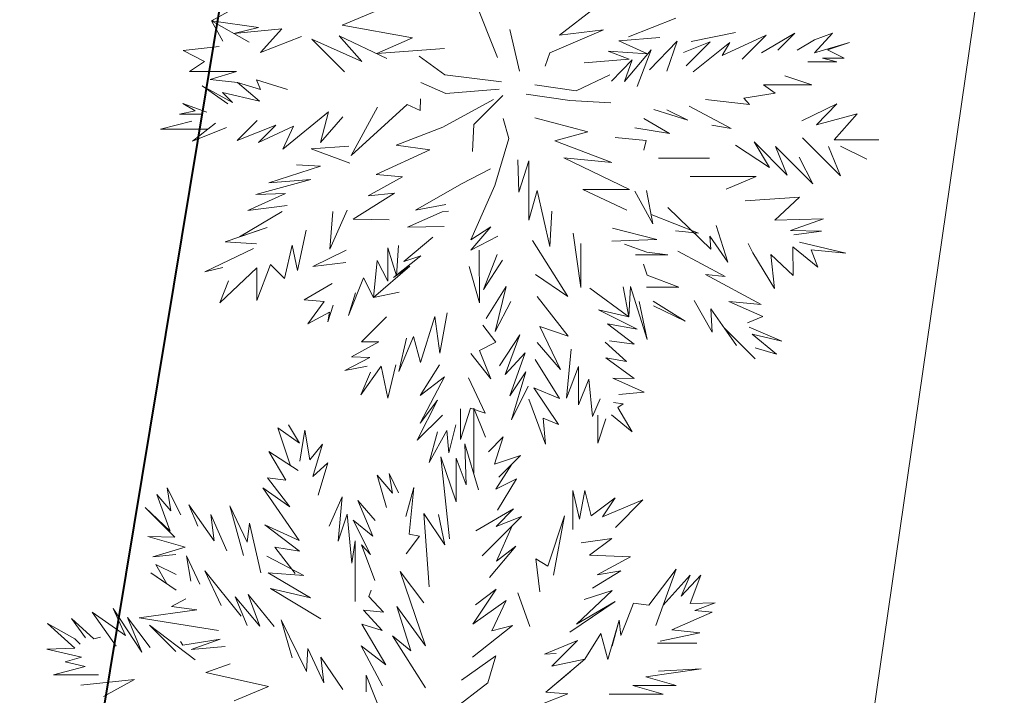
# Model space of a CAD drawing. Header units: millimetres. Extents: x 6487905018 to 6488192500, y 5882180700 to 5882375224.
# Tile 177 of 256: x 6488053115 to 6488055154, y 5882264868 to 5882266268. Entities that reach past the tile are written whole.
import ezdxf
from ezdxf.xclip import XClip

# ---------------------------------------------------------------- set-up
doc = ezdxf.new("R2010")
doc.units = ezdxf.units.MM
doc.header["$MEASUREMENT"] = 0
doc.header["$XCLIPFRAME"] = 2
for name, pattern in [('L_0_09', [2500, 2000, -500]), ('Przerywana', [2400, 1200, -1200]), ('Wipeout_Contour', [1000, 0, -1000])]:
    doc.linetypes.add(name, pattern=pattern)
for name, color, linetype, lineweight in [('drzewa_Nr_pióra__154', 94, 'Continuous', 5), ('LEGENDA_Nr_pióra__20', 2, 'Continuous', 40), ('linie plan_Nr_pióra__2', 160, 'Continuous', 25), ('Zamość 06.10._2_przewod_elektroenergetyczny___projektowany_lub_w_budowie__linia____ob__projektowany_Nr_pióra__1', 7, 'Continuous', 0)]:
    doc.layers.add(name, color=color, linetype=linetype, lineweight=lineweight)
doc.layers.add('Mapa cyfrowa', color=7, linetype='Continuous')
doc.layers.add('Zamość 06.10._2_Mapa cyfrowa', color=7, linetype='Continuous')
doc.linetypes.add('Symbol', pattern='A,0,[5,PZT Orlen Zamość.pdf1.Shx,S=11.904762,R=0,X=0,Y=0],-2000,0', length=2000)

# ---------------------------------------------------------------- blocks, each defined once
blk = doc.blocks.new('Rysunek_1_2')
at = {"color": 254, "linetype": 'Wipeout_Contour', "lineweight": 0, "ltscale": 70061284114.24681}
blk.add_wipeout([(6487915525.867126, 5882181505.900702), (6488146644.289524, 5882181505.900702), (6488146644.289524, 5882373115.540435), (6488107628.768834, 5882373115.540435), (6488107628.768834, 5882320263.490532), (6488101226.436201, 5882320263.490532), (6488101226.436201, 5882373115.540435), (6487915525.867126, 5882373115.540435)], dxfattribs=at).dxf.layer = 'Zamość 06.10._2_Mapa cyfrowa'
at = {"layer": 'Zamość 06.10._2_przewod_elektroenergetyczny___projektowany_lub_w_budowie__linia____ob__projektowany_Nr_pióra__1', "linetype": 'L_0_09', "flags": 128}
blk.add_lwpolyline([(6488054460, 5882297950), (6488056220, 5882299210), (6488059670, 5882297960), (6488052560, 5882248750), (6488032030.000001, 5882244930), (6488029080, 5882261360), (6488026000, 5882260550)], dxfattribs=at)

msp = doc.modelspace()

# ---------------------------------------------------------------- block references
at = {"layer": 'Mapa cyfrowa', "color": 22, "linetype": 'Continuous', "lineweight": 5}
ref = msp.add_blockref('Rysunek_1_2', (0, 0), dxfattribs=at)
XClip(ref).set_block_clipping_path([(6487915525.8671264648, 5882181505.9007024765), (6488146644.2895231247, 5882181505.9007024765), (6488146644.2895231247, 5882373115.5404348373), (6488107628.7688331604, 5882373115.5404348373), (6488107628.7688331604, 5882320263.4905319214), (6488101226.4362001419, 5882320263.4905319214), (6488101226.4362001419, 5882373115.5404348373), (6487915525.8671264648, 5882373115.5404348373)])

# ---------------------------------------------------------------- next in the draw order: linework, layer by layer
at = {"layer": 'drzewa_Nr_pióra__154', "linetype": 'Continuous'}
for p, q in [((6488054104.8887, 5882266189.088495), (6488054056.911109, 5882266309.455796)), ((6488053512.502876, 5882266265.047536), (6488053576.862611, 5882266300.404788)), ((6488053783.325834, 5882266256.207309), (6488053854.617533, 5882266285.708727)), ((6488054233.287039, 5882266235.356276), (6488054308.300572, 5882266293.376433)), ((6488053609.609578, 5882266251.27115), (6488053512.502876, 5882266265.047536)), ((6488053536.359562, 5882266223.40093), (6488053512.502876, 5882266265.047536)), ((6488053512.502876, 5882266265.047536), (6488053590.749331, 5882266221.403192)), ((6488054376.190464, 5882266232.170296), (6488054474.298786, 5882266270.601278)), ((6488053558.941161, 5882266239.272821), (6488053609.609578, 5882266251.27115)), ((6488053658.301749, 5882266248.968116), (6488053558.941161, 5882266239.272821)), ((6488053613.905481, 5882266199.525852), (6488053658.301749, 5882266248.968116)), ((6488053928.976937, 5882266230.099198), (6488053783.325834, 5882266256.207309)), ((6488054130.081207, 5882266247.418654), (6488054150.544677, 5882266160.949997)), ((6488054324.391499, 5882266246.626859), (6488054212.928518, 5882266199.174354)), ((6488054233.287039, 5882266235.356276), (6488054324.391499, 5882266246.626859)), ((6488053699.298087, 5882266232.556407), (6488053613.905481, 5882266199.525852)), ((6488053787.881151, 5882266159.622108), (6488053720.443995, 5882266227.059264)), ((6488053720.443995, 5882266227.059264), (6488053824.072689, 5882266181.124688)), ((6488053824.072689, 5882266181.124688), (6488053776.960871, 5882266234.504031)), ((6488053776.960871, 5882266234.504031), (6488053875.989672, 5882266187.662501)), ((6488053855.225131, 5882266197.484319), (6488053928.976937, 5882266230.099198)), ((6488054356.108758, 5882266223.590892), (6488054440.916392, 5882266231.096055)), ((6488054415.517191, 5882266196.925466), (6488054356.108758, 5882266223.590892)), ((6488054419.420405, 5882266164.042334), (6488054476.887633, 5882266223.057877)), ((6488054476.887633, 5882266223.057877), (6488054455.59275, 5882266161.0377)), ((6488054505.599552, 5882266222.592355), (6488054597.923987, 5882266240.917244)), ((6488054661.431372, 5882266235.789619), (6488054569.846877, 5882266193.648101)), ((6488054611.596758, 5882266185.955007), (6488054661.431372, 5882266235.789619)), ((6488054720.474555, 5882266239.581384), (6488054651.681121, 5882266198.95534)), ((6488054685.265317, 5882266204.372146), (6488054720.474555, 5882266239.581384)), ((6488054761.188381, 5882266225.638655), (6488054725.664635, 5882266204.241251)), ((6488054761.100599, 5882266198.95534), (6488054798.925327, 5882266239.672713)), ((6488054798.925327, 5882266239.672713), (6488054761.188381, 5882266225.638655)), ((6488053453.864058, 5882266204.190314), (6488053528.1732, 5882266211.940173)), ((6488053498.246626, 5882266181.034998), (6488053453.864058, 5882266204.190314)), ((6488053995.247856, 5882266207.767192), (6488053855.225131, 5882266197.484319)), ((6488054422.845805, 5882266204.981038), (6488054368.064824, 5882266139.772902)), ((6488054393.785328, 5882266129.509304), (6488054422.845805, 5882266204.981038)), ((6488054545.548526, 5882266221.94464), (6488054489.99194, 5882266199.55465)), ((6488054495.24593, 5882266172.06459), (6488054545.548526, 5882266221.94464)), ((6488054585.694307, 5882266220.327999), (6488054509.760808, 5882266159.954338)), ((6488054569.846877, 5882266193.648101), (6488054585.694307, 5882266220.327999)), ((6488054833.685797, 5882266220.622563), (6488054761.100599, 5882266198.95534)), ((6488054788.536115, 5882266205.583146), (6488054833.685797, 5882266220.622563)), ((6488054822.852185, 5882266188.103362), (6488054788.536115, 5882266205.583146)), ((6488053995.803293, 5882266153.244663), (6488053942.76193, 5882266192.245666)), ((6488054212.928518, 5882266199.174354), (6488054203.280191, 5882266171.177105)), ((6488054284.082111, 5882266178.216382), (6488054377.67402, 5882266185.639366)), ((6488054377.67402, 5882266185.639366), (6488054333.914463, 5882266202.24714)), ((6488054333.914463, 5882266202.24714), (6488054415.517191, 5882266196.925466)), ((6488054383.804869, 5882266184.791319), (6488054341.137609, 5882266140.632926)), ((6488054368.064824, 5882266139.772902), (6488054383.804869, 5882266184.791319)), ((6488054807.685129, 5882266180.414076), (6488054777.77317, 5882266188.103362)), ((6488054777.77317, 5882266188.103362), (6488054822.852185, 5882266188.103362)), ((6488053467.342804, 5882266160.146429), (6488053498.246626, 5882266181.034998)), ((6488054747.683385, 5882266180.414076), (6488054807.685129, 5882266180.414076)), ((6488053564.219067, 5882266160.146429), (6488053467.342804, 5882266160.146429)), ((6488053510.0255, 5882266143.535956), (6488053564.219067, 5882266160.146429)), ((6488053566.348237, 5882266137.687655), (6488053510.0255, 5882266143.535956)), ((6488053614.31037, 5882266122.899289), (6488053606.07148, 5882266143.104461)), ((6488053606.07148, 5882266143.104461), (6488053670.170349, 5882266123.24284)), ((6488054112.806299, 5882266139.204303), (6488053995.803293, 5882266153.244663)), ((6488054337.306108, 5882266153.509703), (6488054267.624677, 5882266120.088612)), ((6488054699.671684, 5882266151.199924), (6488054755.683793, 5882266132.870309)), ((6488053546.486616, 5882266093.450407), (6488053493.221358, 5882266130.465247)), ((6488053493.221358, 5882266130.465247), (6488053556.107318, 5882266096.503167)), ((6488053611.893489, 5882266099.108345), (6488053566.348237, 5882266137.687655)), ((6488053566.348237, 5882266137.687655), (6488053614.31037, 5882266122.899289)), ((6488053997.874887, 5882266114.567233), (6488053945.88201, 5882266137.644263)), ((6488054108.126179, 5882266123.603902), (6488053997.874887, 5882266114.567233)), ((6488054267.624677, 5882266120.088612), (6488054182.357981, 5882266132.782008)), ((6488054755.683793, 5882266132.870309), (6488054656.014565, 5882266132.870309)), ((6488054656.014565, 5882266132.870309), (6488054679.738265, 5882266115.671043)), ((6488053556.107318, 5882266096.503167), (6488053535.530935, 5882266117.083311)), ((6488053535.530935, 5882266117.083311), (6488053611.893489, 5882266099.108345)), ((6488053944.858603, 5882266079.30752), (6488053945.445199, 5882266103.460665)), ((6488053991.435181, 5882266045.081884), (6488054096.629691, 5882266102.542096)), ((6488054056.193453, 5882266050.873569), (6488054115.724582, 5882266110.404698)), ((6488054254.919137, 5882266100.394139), (6488054164.287621, 5882266113.349238)), ((6488054339.511323, 5882266095.377577), (6488054254.919137, 5882266100.394139)), ((6488054626.566208, 5882266092.377018), (6488054535.767553, 5882266102.557327)), ((6488054679.738265, 5882266115.671043), (6488054614.83979, 5882266105.361258)), ((6488054614.83979, 5882266105.361258), (6488054626.566208, 5882266092.377018)), ((6488053479.091758, 5882266079.1143), (6488053453.498116, 5882266094.353209)), ((6488053453.498116, 5882266094.353209), (6488053503.152169, 5882266076.297189)), ((6488053801.921512, 5882265986.457659), (6488053917.888638, 5882266092.36661)), ((6488053856.522915, 5882266086.300223), (6488053801.921512, 5882265986.457659)), ((6488053917.888638, 5882266092.36661), (6488053944.858603, 5882266079.30752)), ((6488054428.508721, 5882266081.952334), (6488054499.221688, 5882266059.585962)), ((6488054499.221688, 5882266059.585962), (6488054455.59275, 5882266080.868973)), ((6488054501.759964, 5882266088.635847), (6488054589.058003, 5882266042.129477)), ((6488054807.260143, 5882266093.159441), (6488054734.990647, 5882266058.308773)), ((6488054765.415774, 5882266050.238037), (6488054807.260143, 5882266093.159441)), ((6488053446.246819, 5882266072.332088), (6488053479.091758, 5882266079.1143)), ((6488053492.414786, 5882266071.769558), (6488053446.246819, 5882266072.332088)), ((6488053660.239538, 5882265999.559106), (6488053755.033641, 5882266077.19999)), ((6488053755.033641, 5882266077.19999), (6488053738.641747, 5882266013.159664)), ((6488053738.641747, 5882266013.159664), (6488053784.826073, 5882266066.366378)), ((6488054128.139636, 5882266021.812967), (6488054116.675199, 5882266062.80394)), ((6488054182.508077, 5882266064.520223), (6488054292.181041, 5882266035.625189)), ((6488054460.908446, 5882266032.264256), (6488054408.095676, 5882266063.156549)), ((6488054849.457225, 5882266072.913), (6488054765.415774, 5882266050.238037)), ((6488054802.281612, 5882266018.998014), (6488054849.457225, 5882266072.913)), ((6488053406.688446, 5882266041.064013), (6488053472.001045, 5882266057.462455)), ((6488053505.228498, 5882266041.064013), (6488053406.688446, 5882266041.064013)), ((6488053521.208189, 5882266053.727164), (6488053473.359737, 5882266015.809524)), ((6488053473.359737, 5882266015.809524), (6488053543.965502, 5882266044.163918)), ((6488053606.974281, 5882266059.14397), (6488053565.597893, 5882266017.767582)), ((6488053565.597893, 5882266017.767582), (6488053645.871201, 5882266049.222855)), ((6488053645.871201, 5882266049.222855), (6488053610.167476, 5882266013.51913)), ((6488053610.167476, 5882266013.51913), (6488053682.645541, 5882266047.188074)), ((6488053682.645541, 5882266047.188074), (6488053660.239538, 5882265999.559106)), ((6488053991.435181, 5882266045.081884), (6488053894.712696, 5882266007.640923)), ((6488054053.193823, 5882265994.937843), (6488054056.193453, 5882266050.873569)), ((6488054388.933393, 5882266043.709049), (6488054460.908446, 5882266032.264256)), ((6488054589.058003, 5882266042.129477), (6488054549.024206, 5882266049.218326)), ((6488054099.514757, 5882265923.960373), (6488054128.139636, 5882266021.812967)), ((6488054292.181041, 5882266035.625189), (6488054223.631546, 5882266017.034444)), ((6488054412.905433, 5882266017.831903), (6488054348.497154, 5882266023.49093)), ((6488054736.778025, 5882266023.161416), (6488054815.417445, 5882265944.521996)), ((6488054894.386379, 5882266018.998014), (6488054802.281612, 5882266018.998014)), ((6488053718.806628, 5882266000.071507), (6488053797.303745, 5882266005.592205)), ((6488053799.115904, 5882265970.88137), (6488053718.806628, 5882266000.071507)), ((6488053894.712696, 5882266007.640923), (6488053964.914499, 5882265998.280683)), ((6488054223.631546, 5882266017.034444), (6488054341.513427, 5882265971.913388)), ((6488054408.095983, 5882265997.326191), (6488054412.905433, 5882266017.831903)), ((6488054597.853961, 5882266007.765726), (6488054667.942839, 5882265961.538498)), ((6488054667.942839, 5882265961.538498), (6488054636.043741, 5882266014.505099)), ((6488054636.043741, 5882266014.505099), (6488054704.560702, 5882265945.988139)), ((6488054704.560702, 5882265945.988139), (6488054680.330708, 5882266005.374123)), ((6488054680.330708, 5882266005.374123), (6488054758.08202, 5882265927.62281)), ((6488054815.417445, 5882265944.521996), (6488054790.634457, 5882266004.840315)), ((6488054815.174636, 5882266006.005233), (6488054869.675344, 5882265978.561776)), ((6488054869.675344, 5882265978.561776), (6488054815.174636, 5882266006.005233)), ((6488053964.914499, 5882265998.280683), (6488053853.507342, 5882265947.220406)), ((6488054341.513427, 5882265971.913388), (6488054242.352027, 5882265981.46553)), ((6488054242.352027, 5882265981.46553), (6488054378.307038, 5882265915.727355)), ((6488054438.355463, 5882265980.808233), (6488054543.938975, 5882265980.808233)), ((6488054758.08202, 5882265927.62281), (6488054729.619945, 5882265983.112505)), ((6488053631.065923, 5882265929.638919), (6488053738.23748, 5882265964.082047)), ((6488053738.23748, 5882265964.082047), (6488053688.787405, 5882265967.079881)), ((6488054030.436183, 5882265928.078878), (6488054090.058661, 5882265958.522525)), ((6488054146.877574, 5882265977.721435), (6488054148.749622, 5882265910.327703)), ((6488054148.749622, 5882265910.327703), (6488054169.469173, 5882265975.323195)), ((6488054169.469173, 5882265975.323195), (6488054169.469173, 5882265852.294211)), ((6488053908.045051, 5882265942.211132), (6488053836.991213, 5882265903.118237)), ((6488053853.507342, 5882265947.220406), (6488053908.045051, 5882265942.211132)), ((6488054640.536657, 5882265942.618452), (6488054503.502736, 5882265942.618452)), ((6488054578.182495, 5882265916.400643), (6488054640.536657, 5882265942.618452)), ((6488053604.376724, 5882265905.411438), (6488053718.046081, 5882265936.812632)), ((6488053718.046081, 5882265936.812632), (6488053631.065923, 5882265929.638919)), ((6488053935.273738, 5882265873.477476), (6488054030.436183, 5882265928.078878)), ((6488054049.593475, 5882265811.637487), (6488054099.514757, 5882265923.960373)), ((6488053588.150959, 5882265872.346005), (6488053665.799363, 5882265907.714683)), ((6488053665.799363, 5882265907.714683), (6488053604.376724, 5882265905.411438)), ((6488053891.793675, 5882265908.731811), (6488053805.714657, 5882265854.51234)), ((6488053836.991213, 5882265903.118237), (6488053891.793675, 5882265908.731811)), ((6488054169.469173, 5882265852.294211), (6488054187.297423, 5882265914.176984)), ((6488054187.297423, 5882265914.176984), (6488054212.91734, 5882265798.282561)), ((6488054378.307038, 5882265915.727355), (6488054281.665037, 5882265915.727355)), ((6488054281.665037, 5882265915.727355), (6488054372.492453, 5882265873.420215)), ((6488054426.872426, 5882265844.9792), (6488054389.43507, 5882265912.847879)), ((6488054413.451159, 5882265913.877435), (6488054426.872426, 5882265844.9792)), ((6488054730.394966, 5882265899.935756), (6488054617.569882, 5882265892.76786)), ((6488054679.305783, 5882265852.618279), (6488054730.394966, 5882265899.935756)), ((6488053669.523998, 5882265882.946861), (6488053588.150959, 5882265872.346005)), ((6488053997.603292, 5882265884.904715), (6488053935.273738, 5882265873.477476)), ((6488054546.477548, 5882265792.762457), (6488054457.802887, 5882265878.616538)), ((6488053570.512099, 5882265818.110106), (6488053659.146644, 5882265870.357396)), ((6488053757.628114, 5882265792.246466), (6488053793.310091, 5882265873.477476)), ((6488053763.669329, 5882265870.357396), (6488053757.628114, 5882265792.246466)), ((6488053918.140101, 5882265837.887856), (6488053990.31029, 5882265870.05757)), ((6488053990.31029, 5882265870.05757), (6488054003.462894, 5882265870.846637)), ((6488054212.91734, 5882265798.282561), (6488054217.594169, 5882265870.888526)), ((6488054520.834817, 5882265825.839555), (6488054423.139331, 5882265864.143087)), ((6488053540.583597, 5882265807.955792), (6488053627.945842, 5882265837.596554)), ((6488053627.945842, 5882265837.596554), (6488053570.512099, 5882265818.110106)), ((6488053805.714657, 5882265854.51234), (6488053880.672335, 5882265853.196955)), ((6488053994.744929, 5882265839.525995), (6488053918.140101, 5882265837.887856)), ((6488054091.329897, 5882265838.438223), (6488054049.593475, 5882265811.637487)), ((6488054049.686073, 5882265790.514268), (6488054091.329897, 5882265838.438223)), ((6488054435.138411, 5882265812.317386), (6488054343.046448, 5882265835.858873)), ((6488054557.417722, 5882265841.527855), (6488054582.174306, 5882265765.611289)), ((6488054779.817036, 5882265855.006601), (6488054679.305783, 5882265852.618279)), ((6488054711.337941, 5882265831.031085), (6488054779.817036, 5882265855.006601)), ((6488053691.021109, 5882265748.383101), (6488053708.414469, 5882265831.864149)), ((6488053910.744969, 5882265766.601641), (6488053970.859123, 5882265817.316749)), ((6488054105.754918, 5882265819.437688), (6488054049.686073, 5882265790.514268)), ((6488054261.415541, 5882265825.785295), (6488054277.359326, 5882265712.730947)), ((6488054473.519775, 5882265830.127244), (6488054520.834817, 5882265825.839555)), ((6488054582.174306, 5882265765.611289), (6488054544.6255, 5882265819.653558)), ((6488054544.6255, 5882265819.653558), (6488054546.477548, 5882265792.762457)), ((6488054775.946557, 5882265829.703238), (6488054711.337941, 5882265831.031085)), ((6488054718.323186, 5882265821.956673), (6488054775.946557, 5882265829.703238)), ((6488053606.105281, 5882265803.275672), (6488053540.583597, 5882265807.955792)), ((6488053663.826764, 5882265731.513828), (6488053679.395787, 5882265800.496601)), ((6488053679.395787, 5882265800.496601), (6488053691.021109, 5882265748.383101)), ((6488053877.830502, 5882265726.22648), (6488053877.830502, 5882265795.475471)), ((6488053877.830502, 5882265795.475471), (6488053895.551477, 5882265736.912677)), ((6488053895.551477, 5882265736.912677), (6488053899.66334, 5882265799.718033)), ((6488054250.80484, 5882265694.358994), (6488054177.516762, 5882265810.077447)), ((6488054277.359326, 5882265712.730947), (6488054277.359326, 5882265804.461303)), ((6488054341.570577, 5882265809.237105), (6488054435.138411, 5882265812.317386)), ((6488054414.135505, 5882265786.446106), (6488054367.966875, 5882265803.089373)), ((6488054633.432998, 5882265784.549943), (6488054624.20814, 5882265804.001613)), ((6488054716.190439, 5882265797.192586), (6488054716.91622, 5882265738.190801)), ((6488054716.190439, 5882265797.192586), (6488054768.041821, 5882265754.898771)), ((6488054826.449721, 5882265784.102722), (6488054729.965261, 5882265806.832651)), ((6488053498.462516, 5882265745.55419), (6488053599.865121, 5882265793.915432)), ((6488053791.245186, 5882265790.122065), (6488053722.560249, 5882265756.206286)), ((6488053889.156299, 5882265733.598336), (6488053946.302319, 5882265778.500079)), ((6488053946.302319, 5882265778.500079), (6488053910.744969, 5882265766.601641)), ((6488054067.282408, 5882265681.192288), (6488054067.060189, 5882265790.050571)), ((6488054076.114156, 5882265708.674842), (6488054103.857703, 5882265781.69372)), ((6488054390.512121, 5882265780.795437), (6488054457.593845, 5882265780.795437)), ((6488054457.593845, 5882265780.795437), (6488054414.135505, 5882265786.446106)), ((6488054576.171639, 5882265736.107041), (6488054478.213105, 5882265788.060937)), ((6488054678.726439, 5882265711.233308), (6488054633.432998, 5882265784.549943)), ((6488054716.91622, 5882265738.190801), (6488054670.579127, 5882265781.350822)), ((6488054670.579127, 5882265781.350822), (6488054678.726439, 5882265711.233308)), ((6488054768.041821, 5882265754.898771), (6488054754.563074, 5882265790.842095)), ((6488054754.563074, 5882265790.842095), (6488054826.449721, 5882265784.102722)), ((6488053535.727014, 5882265754.65558), (6488053498.462516, 5882265745.55419)), ((6488053529.663317, 5882265681.592546), (6488053606.619858, 5882265753.935731)), ((6488053606.619858, 5882265686.272666), (6488053635.045727, 5882265760.503024)), ((6488053606.619858, 5882265753.935731), (6488053606.619858, 5882265686.272666)), ((6488053635.045727, 5882265760.503024), (6488053663.826764, 5882265731.513828)), ((6488053722.560249, 5882265756.206286), (6488053790.614558, 5882265765.032849)), ((6488053847.911493, 5882265692.512827), (6488053855.711694, 5882265768.954791)), ((6488053847.911493, 5882265692.512827), (6488053923.616485, 5882265756.932427)), ((6488053855.711694, 5882265768.954791), (6488053877.830502, 5882265726.22648)), ((6488053923.616485, 5882265756.932427), (6488053889.156299, 5882265733.598336)), ((6488054046.036584, 5882265756.47447), (6488054067.282408, 5882265681.192288)), ((6488054115.115158, 5882265769.516405), (6488054076.114156, 5882265708.674842)), ((6488054415.080891, 5882265738.814099), (6488054407.445986, 5882265761.495483)), ((6488054183.756922, 5882265739.875644), (6488054250.80484, 5882265694.358994)), ((6488054480.102136, 5882265713.782141), (6488054415.080891, 5882265738.814099)), ((6488054650.568592, 5882265677.672917), (6488054535.581913, 5882265739.785282)), ((6488054535.581913, 5882265739.785282), (6488054576.171639, 5882265736.107041)), ((6488053547.924347, 5882265726.986693), (6488053529.663317, 5882265681.592546)), ((6488053762.409201, 5882265721.510579), (6488053704.387806, 5882265687.832706)), ((6488053796.430171, 5882265655.071865), (6488053827.630972, 5882265733.073869)), ((6488053827.630972, 5882265733.073869), (6488053847.911493, 5882265692.512827)), ((6488054122.915359, 5882265714.915002), (6488054081.573927, 5882265648.921971)), ((6488054099.823396, 5882265621.799382), (6488054122.915359, 5882265714.915002)), ((6488054365.012001, 5882265714.409682), (6488054377.13949, 5882265651.985065)), ((6488054377.13949, 5882265651.985065), (6488054380.307424, 5882265715.034273)), ((6488054380.307424, 5882265715.034273), (6488054414.580452, 5882265605.183863)), ((6488054413.298633, 5882265713.782141), (6488054480.102136, 5882265713.782141)), ((6488053810.851097, 5882265701.694823), (6488053796.430171, 5882265655.071865)), ((6488053900.952856, 5882265703.433107), (6488053847.911493, 5882265692.512827)), ((6488054250.938279, 5882265612.031176), (6488054186.877002, 5882265694.634481)), ((6488054377.13949, 5882265651.985065), (6488054296.079807, 5882265711.794922)), ((6488053704.387806, 5882265687.832706), (6488053746.061275, 5882265684.238613)), ((6488053746.061275, 5882265684.238613), (6488053712.188006, 5882265637.911424)), ((6488053753.660475, 5882265641.894999), (6488053764.462267, 5882265676.261908)), ((6488054132.275599, 5882265683.714201), (6488054099.823396, 5882265621.799382)), ((6488054414.580452, 5882265605.183863), (6488054398.108598, 5882265684.29527)), ((6488054493.791015, 5882265643.059622), (6488054427.063925, 5882265684.498027)), ((6488054428.190028, 5882265674.971374), (6488054493.791015, 5882265643.059622)), ((6488054512.033918, 5882265685.91924), (6488054549.21032, 5882265620.806767)), ((6488054654.071358, 5882265652.945257), (6488054583.631148, 5882265683.738789)), ((6488054583.631148, 5882265683.738789), (6488054650.568592, 5882265677.672917)), ((6488053712.188006, 5882265637.911424), (6488053756.711586, 5882265662.03544)), ((6488053756.711586, 5882265662.03544), (6488053753.660475, 5882265641.894999)), ((6488053822.950852, 5882265600.470462), (6488053874.718546, 5882265652.415204)), ((6488053945.324349, 5882265557.796413), (6488053974.913864, 5882265653.051143)), ((6488053974.913864, 5882265653.051143), (6488053985.195021, 5882265577.06986)), ((6488053985.195021, 5882265577.06986), (6488054000.586662, 5882265660.68608)), ((6488054314.092306, 5882265666.684054), (6488054377.13949, 5882265651.985065)), ((6488054393.815563, 5882265626.708232), (6488054314.092306, 5882265666.684054)), ((6488054549.21032, 5882265620.806767), (6488054546.83223, 5882265668.894071)), ((6488054546.83223, 5882265668.894071), (6488054599.840776, 5882265593.244291)), ((6488054622.743466, 5882265639.989329), (6488054654.071358, 5882265652.945257)), ((6488054101.714335, 5882265599.870016), (6488054074.554116, 5882265635.352958)), ((6488054235.584826, 5882265543.02683), (6488054192.536712, 5882265632.563278)), ((6488054192.536712, 5882265632.563278), (6488054250.938279, 5882265612.031176)), ((6488054387.887082, 5882265595.496748), (6488054332.5531, 5882265637.714166)), ((6488054332.5531, 5882265637.714166), (6488054393.815563, 5882265626.708232)), ((6488053900.466408, 5882265539.000622), (6488053930.859683, 5882265611.344234)), ((6488053930.859683, 5882265611.344234), (6488053945.324349, 5882265557.796413)), ((6488054150.99608, 5882265615.072437), (6488054109.347209, 5882265550.98947)), ((6488054121.033471, 5882265532.585545), (6488054150.99608, 5882265615.072437)), ((6488054599.840776, 5882265593.244291), (6488054574.769226, 5882265629.024508)), ((6488054574.769226, 5882265629.024508), (6488054638.435188, 5882265565.358545)), ((6488054693.908716, 5882265602.139647), (6488054626.241702, 5882265631.056941)), ((6488054682.676428, 5882265575.182155), (6488054632.072096, 5882265616.169626)), ((6488054632.072096, 5882265616.169626), (6488054693.908716, 5882265602.139647)), ((6488053802.670331, 5882265569.26966), (6488053858.909919, 5882265600.307534)), ((6488053858.909919, 5882265600.307534), (6488053822.950852, 5882265600.470462)), ((6488053916.553257, 5882265608.270662), (6488053900.466408, 5882265539.000622)), ((6488054067.272152, 5882265582.63698), (6488054101.714335, 5882265599.870016)), ((6488054186.915789, 5882265599.267507), (6488054235.584826, 5882265543.02683)), ((6488054371.961675, 5882265560.016174), (6488054328.15364, 5882265599.731888)), ((6488054336.779118, 5882265602.772815), (6488054387.887082, 5882265595.496748)), ((6488054049.593475, 5882265576.071435), (6488054091.163178, 5882265523.738081)), ((6488054091.163178, 5882265523.738081), (6488054067.272152, 5882265582.63698)), ((6488054161.916361, 5882265577.631475), (6488054121.033471, 5882265532.585545)), ((6488054130.696738, 5882265488.400574), (6488054161.916361, 5882265577.631475)), ((6488054257.078806, 5882265585.431676), (6488054247.718565, 5882265484.029071)), ((6488054638.165141, 5882265588.335442), (6488054682.676428, 5882265575.182155)), ((6488053788.629971, 5882265541.188939), (6488053840.220536, 5882265567.987397)), ((6488053835.047841, 5882265549.866971), (6488053788.629971, 5882265541.188939)), ((6488053840.220536, 5882265567.987397), (6488053802.670331, 5882265569.26966)), ((6488053821.788486, 5882265490.441027), (6488053863.682883, 5882265550.152269)), ((6488053863.682883, 5882265550.152269), (6488053877.689922, 5882265483.94086)), ((6488053877.689922, 5882265483.94086), (6488053894.553935, 5882265552.652853)), ((6488053984.486823, 5882265553.193439), (6488053944.976299, 5882265489.470307)), ((6488054233.384885, 5882265483.077388), (6488054182.876406, 5882265564.092636)), ((6488054388.125792, 5882265524.844073), (6488054328.935088, 5882265567.452979)), ((6488054328.935088, 5882265567.452979), (6488054371.961675, 5882265560.016174)), ((6488053841.528467, 5882265537.362293), (6488053821.788486, 5882265490.441027)), ((6488054163.4764, 5882265538.630473), (6488054130.696738, 5882265488.400574)), ((6488054133.835639, 5882265438.787909), (6488054163.4764, 5882265538.630473)), ((6488054247.718565, 5882265484.029071), (6488054272.778427, 5882265549.526251)), ((6488054272.778427, 5882265549.526251), (6488054272.778427, 5882265469.988709)), ((6488053995.23284, 5882265528.238079), (6488053944.887712, 5882265431.823751)), ((6488053944.976299, 5882265489.470307), (6488053995.23284, 5882265528.238079)), ((6488054079.234237, 5882265452.828269), (6488054044.913355, 5882265526.150152)), ((6488054272.778427, 5882265469.988709), (6488054293.701038, 5882265523.067273)), ((6488054293.701038, 5882265523.067273), (6488054301.558058, 5882265446.19888)), ((6488054343.857925, 5882265524.994277), (6488054388.125792, 5882265524.844073)), ((6488054408.608586, 5882265496.556134), (6488054343.857925, 5882265524.994277)), ((6488054168.156521, 5882265508.989712), (6488054133.835639, 5882265438.787909)), ((6488054231.138427, 5882265429.162403), (6488054179.867038, 5882265505.486047)), ((6488054179.867038, 5882265505.486047), (6488054233.384885, 5882265483.077388)), ((6488054356.058655, 5882265491.383421), (6488054408.608586, 5882265496.556134)), ((6488053980.39669, 5882265479.760083), (6488053938.830629, 5882265396.666826)), ((6488053944.887712, 5882265431.823751), (6488053980.39669, 5882265479.760083)), ((6488054169.728242, 5882265481.999743), (6488054204.180934, 5882265388.726164)), ((6488054301.558058, 5882265446.19888), (6488054317.152102, 5882265482.547947)), ((6488054364.78425, 5882265471.989017), (6488054345.051821, 5882265474.798256)), ((6488054354.3966, 5882265464.438386), (6488054364.78425, 5882265471.989017)), ((6488053938.830629, 5882265396.666826), (6488053991.091972, 5882265448.928168)), ((6488054028.496718, 5882265398.226866), (6488054048.74497, 5882265463.453178)), ((6488054028.496718, 5882265461.83703), (6488054028.496718, 5882265398.226866)), ((6488054048.74497, 5882265463.453178), (6488054079.234237, 5882265452.828269)), ((6488054056.136547, 5882265328.588586), (6488054056.136547, 5882265463.140948)), ((6488054056.136547, 5882265463.140948), (6488054079.666703, 5882265402.896829)), ((6488054312.510118, 5882265390.785417), (6488054312.510118, 5882265448.5069)), ((6488054340.969137, 5882265449.544873), (6488054383.442052, 5882265413.827267)), ((6488054383.442052, 5882265413.827267), (6488054354.3966, 5882265464.438386)), ((6488053694.935803, 5882265390.894657), (6488053672.150888, 5882265428.38062)), ((6488053672.150888, 5882265428.38062), (6488053694.935803, 5882265390.894657)), ((6488054003.793162, 5882265370.577948), (6488054018.83607, 5882265428.326139)), ((6488054204.180934, 5882265388.726164), (6488054199.688019, 5882265442.64115)), ((6488054199.688019, 5882265442.64115), (6488054231.138427, 5882265429.162403)), ((6488054329.064741, 5882265440.862129), (6488054312.510118, 5882265390.785417)), ((6488053676.397197, 5882265344.043419), (6488053650.152526, 5882265422.70471)), ((6488053650.152526, 5882265422.70471), (6488053694.935803, 5882265390.894657)), ((6488053695.562204, 5882265353.038578), (6488053705.68171, 5882265417.283907)), ((6488053705.68171, 5882265417.283907), (6488053716.432727, 5882265356.335485)), ((6488053963.232121, 5882265350.297426), (6488054000.235683, 5882265416.95722)), ((6488053980.406808, 5882265414.421948), (6488053963.232121, 5882265350.297426)), ((6488054000.235683, 5882265416.95722), (6488054003.793162, 5882265370.577948)), ((6488053716.432727, 5882265356.335485), (6488053742.363407, 5882265388.919499)), ((6488053742.363407, 5882265388.919499), (6488053722.733387, 5882265321.37737)), ((6488054039.784057, 5882265304.224384), (6488054037.513829, 5882265389.544122)), ((6488054037.513829, 5882265389.544122), (6488054065.389351, 5882265293.706555)), ((6488054086.189885, 5882265373.008594), (6488054116.74067, 5882265403.559378)), ((6488054116.74067, 5882265403.559378), (6488054098.486565, 5882265347.455975)), ((6488053666.25945, 5882265314.097624), (6488053631.600561, 5882265373.319098)), ((6488053631.600561, 5882265373.319098), (6488053692.129354, 5882265333.762074)), ((6488053722.733387, 5882265321.37737), (6488053753.283688, 5882265349.918498)), ((6488053753.283688, 5882265349.918498), (6488053733.436266, 5882265282.766784)), ((6488054005.587814, 5882265192.30395), (6488053987.387346, 5882265362.608326)), ((6488053987.387346, 5882265362.608326), (6488054019.295373, 5882265269.299394)), ((6488054019.295373, 5882265269.299394), (6488054019.295373, 5882265359.691769)), ((6488054019.295373, 5882265359.691769), (6488054039.784057, 5882265304.224384)), ((6488054098.486565, 5882265347.455975), (6488054152.491589, 5882265365.208393)), ((6488054101.466317, 5882265295.631159), (6488054134.497868, 5882265347.214672)), ((6488054152.491589, 5882265365.208393), (6488054107.629691, 5882265320.346496)), ((6488054134.497868, 5882265347.214672), (6488054107.629691, 5882265320.346496)), ((6488053887.213481, 5882265287.386148), (6488053880.596128, 5882265327.998695)), ((6488053880.596128, 5882265327.998695), (6488053899.927455, 5882265287.516894)), ((6488053674.688255, 5882265259.041162), (6488053628.480481, 5882265318.717696)), ((6488053628.480481, 5882265318.717696), (6488053666.25945, 5882265314.097624)), ((6488053874.976635, 5882265257.557819), (6488053855.458611, 5882265324.316273)), ((6488053855.458611, 5882265324.316273), (6488053887.213481, 5882265287.386148)), ((6488054144.373223, 5882265317.121197), (6488054101.466317, 5882265295.631159)), ((6488054104.864775, 5882265251.966228), (6488054144.373223, 5882265317.121197)), ((6488053428.642428, 5882265250.453993), (6488053420.995151, 5882265298.437175)), ((6488053420.995151, 5882265298.437175), (6488053449.075872, 5882265242.275732)), ((6488053694.002165, 5882265189.234369), (6488053619.120241, 5882265298.437175)), ((6488053619.120241, 5882265298.437175), (6488053674.688255, 5882265259.041162)), ((6488053914.926739, 5882265238.682766), (6488053931.89936, 5882265298.786916)), ((6488053931.89936, 5882265298.786916), (6488053921.646963, 5882265202.45079)), ((6488054260.659688, 5882265212.074262), (6488054260.659688, 5882265292.410162)), ((6488054260.659688, 5882265292.410162), (6488054274.677506, 5882265233.422851)), ((6488054274.677506, 5882265233.422851), (6488054285.90006, 5882265292.410162)), ((6488054285.90006, 5882265292.410162), (6488054298.924356, 5882265240.143047)), ((6488053426.923717, 5882265208.735664), (6488053399.15459, 5882265284.396814)), ((6488053399.15459, 5882265284.396814), (6488053428.642428, 5882265250.453993)), ((6488053756.403768, 5882265218.875131), (6488053783.504615, 5882265279.480273)), ((6488053783.504615, 5882265279.480273), (6488053775.124249, 5882265187.67433)), ((6488053846.445185, 5882265197.777234), (6488053815.68529, 5882265271.916493)), ((6488053815.68529, 5882265271.916493), (6488053851.798318, 5882265230.507846)), ((6488054348.822237, 5882265277.098735), (6488054298.924356, 5882265240.143047)), ((6488054322.261671, 5882265238.289186), (6488054348.822237, 5882265277.098735)), ((6488054405.927711, 5882265273.033266), (6488054322.261671, 5882265238.289186)), ((6488054349.033579, 5882265216.139133), (6488054405.927711, 5882265273.033266)), ((6488053436.789195, 5882265196.178737), (6488053375.422894, 5882265257.545038)), ((6488053375.422894, 5882265257.545038), (6488053426.923717, 5882265208.735664)), ((6488053484.355494, 5882265218.620642), (6488053465.660827, 5882265262.791726)), ((6488053465.660827, 5882265262.791726), (6488053518.068868, 5882265188.499247)), ((6488053578.559198, 5882265158.033568), (6488053550.478477, 5882265260.996213)), ((6488053550.478477, 5882265260.996213), (6488053586.604264, 5882265185.854878)), ((6488053963.279595, 5882265093.237855), (6488053952.249897, 5882265244.851872)), ((6488053952.249897, 5882265244.851872), (6488053995.552345, 5882265180.322271)), ((6488054138.194485, 5882265254.708817), (6488054060.189217, 5882265209.204385)), ((6488054101.790286, 5882265218.304619), (6488054138.194485, 5882265254.708817)), ((6488053518.068868, 5882265188.499247), (6488053511.284522, 5882265242.847316)), ((6488053511.284522, 5882265242.847316), (6488053544.238317, 5882265167.393808)), ((6488053586.604264, 5882265185.854878), (6488053591.039519, 5882265225.115292)), ((6488053591.039519, 5882265225.115292), (6488053614.440121, 5882265122.152646)), ((6488053775.124249, 5882265187.67433), (6488053793.559527, 5882265243.849716)), ((6488053793.559527, 5882265243.849716), (6488053802.906487, 5882265142.130905)), ((6488053841.858735, 5882265160.065521), (6488053806.111305, 5882265231.395995)), ((6488053806.111305, 5882265231.395995), (6488053846.445185, 5882265197.777234)), ((6488053995.552345, 5882265180.322271), (6488053982.441949, 5882265242.746758)), ((6488053982.441949, 5882265242.746758), (6488053995.552345, 5882265180.322271)), ((6488054073.189551, 5882265157.203049), (6488054154.441638, 5882265238.455136)), ((6488054154.441638, 5882265238.455136), (6488054101.790286, 5882265218.304619)), ((6488054243.458286, 5882265240.045008), (6488054209.173773, 5882265135.88006)), ((6488054220.601826, 5882265117.113239), (6488054243.458286, 5882265240.045008)), ((6488053694.755151, 5882265166.808046), (6488053623.342856, 5882265221.741047)), ((6488053623.342856, 5882265221.741047), (6488053694.002165, 5882265189.234369)), ((6488054135.141832, 5882265219.155331), (6488054089.896321, 5882265173.90982)), ((6488054102.752907, 5882265146.035417), (6488054135.141832, 5882265219.155331)), ((6488053458.292985, 5882265175.029903), (6488053380.434109, 5882265197.03457)), ((6488053380.434109, 5882265197.03457), (6488053436.789195, 5882265196.178737)), ((6488053802.906487, 5882265142.130905), (6488053810.314995, 5882265188.088457)), ((6488053810.314995, 5882265188.088457), (6488053810.314995, 5882265062.871123)), ((6488053943.15838, 5882265198.253805), (6488053915.527856, 5882265161.153648)), ((6488053921.646963, 5882265202.45079), (6488053943.15838, 5882265198.253805)), ((6488054341.57719, 5882265193.013054), (6488054277.86109, 5882265184.103516)), ((6488054295.428816, 5882265158.88639), (6488054341.57719, 5882265193.013054)), ((6488053391.354389, 5882265154.913487), (6488053458.292985, 5882265175.029903)), ((6488053686.076235, 5882265120.829252), (6488053643.95073, 5882265174.912402)), ((6488053643.95073, 5882265174.912402), (6488053694.755151, 5882265166.808046)), ((6488053850.801171, 5882265106.26897), (6488053823.485491, 5882265179.874129)), ((6488053823.485491, 5882265179.874129), (6488053841.858735, 5882265160.065521)), ((6488054087.967031, 5882265112.639742), (6488054143.17029, 5882265177.119822)), ((6488054143.17029, 5882265177.119822), (6488054102.752907, 5882265146.035417)), ((6488053438.969974, 5882265159.769481), (6488053391.354389, 5882265154.913487)), ((6488053469.891174, 5882265104.572401), (6488053461.083101, 5882265156.962678)), ((6488053461.083101, 5882265156.962678), (6488053488.760511, 5882265098.841595)), ((6488053704.069001, 5882265116.790493), (6488053627.145684, 5882265156.608588)), ((6488054209.173773, 5882265135.88006), (6488054184.23009, 5882265150.808068)), ((6488054184.23009, 5882265150.808068), (6488054192.187035, 5882265082.729727)), ((6488054380.251284, 5882265155.376242), (6488054295.428816, 5882265158.88639)), ((6488054311.555417, 5882265117.681758), (6488054380.251284, 5882265155.376242)), ((6488053439.658645, 5882265086.174846), (6488053386.674269, 5882265122.152646)), ((6488053386.674269, 5882265122.152646), (6488053419.932353, 5882265099.569522)), ((6488053419.932353, 5882265099.569522), (6488053397.594549, 5882265139.313087)), ((6488053397.594549, 5882265139.313087), (6488053439.59079, 5882265118.432647)), ((6488053532.679562, 5882265054.319042), (6488053499.072275, 5882265126.193554)), ((6488053499.072275, 5882265126.193554), (6488053574.014243, 5882265032.630443)), ((6488053717.898356, 5882265070.024233), (6488053629.780621, 5882265121.778923)), ((6488053629.780621, 5882265121.778923), (6488053704.069001, 5882265116.790493)), ((6488053955.666532, 5882264971.038266), (6488053903.408872, 5882265124.652054)), ((6488053903.408872, 5882265124.652054), (6488053952.546452, 5882265059.96055)), ((6488054301.625263, 5882265090.228968), (6488054360.293324, 5882265126.130383)), ((6488054360.293324, 5882265126.130383), (6488054311.555417, 5882265117.681758)), ((6488054475.145433, 5882265129.68244), (6488054418.236629, 5882265055.377999)), ((6488054432.462737, 5882265012.866638), (6488054475.145433, 5882265129.68244)), ((6488054503.806458, 5882265117.18646), (6488054447.936526, 5882265055.215958)), ((6488054526.271035, 5882265117.18646), (6488054485.461073, 5882265073.452862)), ((6488054485.461073, 5882265073.452862), (6488054503.806458, 5882265117.18646)), ((6488054503.976595, 5882265058.611665), (6488054526.271035, 5882265117.18646)), ((6488053739.243327, 5882265026.990201), (6488053634.720641, 5882265089.391805)), ((6488053634.720641, 5882265089.391805), (6488053717.898356, 5882265070.024233)), ((6488053843.361084, 5882265086.462984), (6488053838.207888, 5882265072.744849)), ((6488054053.68905, 5882265015.499408), (6488054101.790286, 5882265088.301279)), ((6488054101.790286, 5882265088.301279), (6488054059.401814, 5882265055.787003)), ((6488054268.195019, 5882265015.835557), (6488054342.379866, 5882265085.62904)), ((6488054342.379866, 5882265085.62904), (6488054284.196527, 5882265066.781624)), ((6488053429.580533, 5882265052.650957), (6488053459.611304, 5882265068.381361)), ((6488053612.88008, 5882265011.3898), (6488053561.905481, 5882265072.682501)), ((6488053561.905481, 5882265072.682501), (6488053586.359399, 5882265012.949841)), ((6488053642.656007, 5882265011.179892), (6488053588.31461, 5882265076.961581)), ((6488053588.31461, 5882265076.961581), (6488053612.88008, 5882265011.3898)), ((6488053838.207888, 5882265072.744849), (6488053868.718466, 5882265040.453633)), ((6488054123.068726, 5882265064.511938), (6488054053.68905, 5882265015.499408)), ((6488054093.012564, 5882265001.756613), (6488054123.068726, 5882265064.511938)), ((6488054171.873642, 5882265010.620181), (6488054146.808749, 5882265080.732218)), ((6488054254.577357, 5882264999.110866), (6488054348.819708, 5882265062.790585)), ((6488054348.819708, 5882265062.790585), (6488054268.195019, 5882265015.835557)), ((6488053315.224433, 5882264970.308745), (6488053265.30315, 5882265040.510549)), ((6488053265.30315, 5882265040.510549), (6488053334.591085, 5882264992.46939)), ((6488053334.591085, 5882264992.46939), (6488053308.984273, 5882265048.310749)), ((6488053308.984273, 5882265048.310749), (6488053368.265796, 5882264957.828424)), ((6488053362.961659, 5882265029.174257), (6488053482.491892, 5882265045.500773)), ((6488053482.491892, 5882265045.500773), (6488053429.580533, 5882265052.650957)), ((6488053868.718466, 5882265040.453633), (6488053827.695265, 5882265044.75958)), ((6488053827.695265, 5882265044.75958), (6488053866.273978, 5882265002.783077)), ((6488053925.142546, 5882264960.558032), (6488053896.153016, 5882265052.037391)), ((6488053896.153016, 5882265052.037391), (6488053955.666532, 5882264971.038266)), ((6488054386.78206, 5882265059.405276), (6488054371.272946, 5882265020.240339)), ((6488054418.236629, 5882265055.377999), (6488054386.78206, 5882265059.405276)), ((6488054465.80827, 5882265003.955274), (6488054549.662562, 5882265040.4781)), ((6488054555.3571, 5882265059.75881), (6488054503.976595, 5882265058.611665)), ((6488054513.335215, 5882265044.317046), (6488054555.3571, 5882265059.75881)), ((6488054549.662562, 5882265040.4781), (6488054513.335215, 5882265044.317046)), ((6488053251.992024, 5882264987.220395), (6488053222.351263, 5882265027.781437)), ((6488053222.351263, 5882265027.781437), (6488053269.053568, 5882264985.659513)), ((6488053368.265796, 5882264957.828424), (6488053338.625034, 5882265029.590268)), ((6488053338.625034, 5882265029.590268), (6488053385.426237, 5882264967.188664)), ((6488053526.823031, 5882265002.599671), (6488053362.961659, 5882265029.174257)), ((6488053709.602566, 5882264917.787395), (6488053656.639157, 5882265024.48881)), ((6488053656.639157, 5882265024.48881), (6488053679.961803, 5882264945.868117)), ((6488054333.449039, 5882264942.635318), (6488054356.931105, 5882265024.188686)), ((6488054356.931105, 5882265024.188686), (6488054342.604428, 5882264970.183942)), ((6488054360.286072, 5882264992.495345), (6488054356.931105, 5882265024.188686)), ((6488054371.272946, 5882265020.240339), (6488054360.286072, 5882264992.495345)), ((6488053229.396737, 5882264965.852152), (6488053173.260786, 5882265017.109947)), ((6488053173.260786, 5882265017.109947), (6488053229.245614, 5882264985.47074)), ((6488053438.4676, 5882264959.388464), (6488053383.866197, 5882265013.989867)), ((6488053383.866197, 5882265013.989867), (6488053479.028642, 5882264942.228024)), ((6488053866.273978, 5882265002.783077), (6488053823.987168, 5882265015.919309)), ((6488053823.987168, 5882265015.919309), (6488053873.90845, 5882264931.677144)), ((6488054052.792477, 5882264947.537321), (6488054135.591154, 5882265012.899342)), ((6488054135.591154, 5882265012.899342), (6488054093.012564, 5882265001.756613)), ((6488054523.842045, 5882264997.498873), (6488054465.80827, 5882265003.955274)), ((6488053229.245614, 5882264985.47074), (6488053240.355816, 5882264974.465412)), ((6488053269.053568, 5882264985.659513), (6488053282.905997, 5882264989.132922)), ((6488053452.899689, 5882264972.59823), (6488053448.534057, 5882264980.079069)), ((6488053448.534057, 5882264980.079069), (6488053452.899689, 5882264972.59823)), ((6488053530.699633, 5882264984.718507), (6488053452.899689, 5882264972.59823)), ((6488053470.381241, 5882264963.357153), (6488053530.699633, 5882264984.718507)), ((6488053955.997656, 5882264884.260252), (6488053887.658774, 5882264991.869317)), ((6488053887.658774, 5882264991.869317), (6488053925.142546, 5882264960.558032)), ((6488054270.412006, 5882264981.722005), (6488054202.088085, 5882264953.406119)), ((6488054217.166947, 5882264928.476946), (6488054270.412006, 5882264981.722005)), ((6488054285.644267, 5882264943.101889), (6488054319.039397, 5882264996.616442)), ((6488054319.039397, 5882264996.616442), (6488054333.449039, 5882264942.635318)), ((6488054441.98949, 5882264980.780781), (6488054523.842045, 5882264997.498873)), ((6488053171.700746, 5882264964.068584), (6488053229.396737, 5882264965.852152)), ((6488053243.327452, 5882264947.602683), (6488053171.700746, 5882264964.068584)), ((6488053541.201845, 5882264969.409432), (6488053470.381241, 5882264963.357153)), ((6488053712.258175, 5882264965.590714), (6488053709.602566, 5882264917.787395)), ((6488053745.483487, 5882264894.386794), (6488053712.258175, 5882264965.590714)), ((6488053873.90845, 5882264931.677144), (6488053822.427128, 5882264970.678146)), ((6488053822.427128, 5882264970.678146), (6488053866.517568, 5882264888.258744)), ((6488054436.049606, 5882264976.221683), (6488054517.82813, 5882264976.221683)), ((6488053209.846814, 5882264937.469843), (6488053243.327452, 5882264947.602683)), ((6488053784.484489, 5882264880.346434), (6488053738.899496, 5882264947.688769)), ((6488053738.899496, 5882264947.688769), (6488053745.483487, 5882264894.386794)), ((6488054101.525997, 5882264950.353038), (6488054030.094027, 5882264899.603362)), ((6488054084.501449, 5882264894.114957), (6488054101.525997, 5882264950.353038)), ((6488054202.088085, 5882264953.406119), (6488054226.193048, 5882264954.962105)), ((6488054205.046584, 5882264874.833427), (6488054285.644267, 5882264943.101889)), ((6488054285.644267, 5882264943.101889), (6488054217.166947, 5882264928.476946)), ((6488053185.135779, 5882264910.662616), (6488053251.228603, 5882264927.938027)), ((6488053251.228603, 5882264927.938027), (6488053209.846814, 5882264937.469843)), ((6488053501.08237, 5882264915.36743), (6488053551.059209, 5882264933.476024)), ((6488054205.046584, 5882264874.833427), (6488054256.208029, 5882264918.01834)), ((6488054256.208029, 5882264918.01834), (6488054205.046584, 5882264874.833427)), ((6488054411.777832, 5882264906.92421), (6488054526.813961, 5882264923.008329)), ((6488054526.813961, 5882264923.008329), (6488054438.59247, 5882264918.526101)), ((6488053278.711013, 5882264910.662616), (6488053185.135779, 5882264910.662616)), ((6488053353.063486, 5882264901.143312), (6488053241.90255, 5882264889.186661)), ((6488053288.703752, 5882264865.786059), (6488053353.063486, 5882264901.143312)), ((6488053630.818408, 5882264886.447251), (6488053501.08237, 5882264915.36743)), ((6488053833.111984, 5882264910.19432), (6488053832.845732, 5882264875.666313)), ((6488053881.089576, 5882264789.827019), (6488053833.111984, 5882264910.19432)), ((6488054475.145433, 5882264888.807681), (6488054411.777832, 5882264906.92421)), ((6488053559.52671, 5882264856.945832), (6488053630.818408, 5882264886.447251)), ((6488054009.487914, 5882264836.094799), (6488054084.501449, 5882264894.114957)), ((6488054448.187941, 5882264871.092927), (6488054385.388013, 5882264888.807681)), ((6488054385.388013, 5882264888.807681), (6488054475.145433, 5882264888.807681)), ((6488054152.39134, 5882264832.908819), (6488054250.499661, 5882264871.339803)), ((6488054250.499661, 5882264871.339803), (6488054205.046584, 5882264874.833427)), ((6488054335.782675, 5882264871.092927), (6488054448.187941, 5882264871.092927))]:
    msp.add_line(p, q, dxfattribs=at)
at = {"layer": 'LEGENDA_Nr_pióra__20', "linetype": 'Symbol'}
msp.add_line((6488053550.826113, 5882266421.765303), (6488049834.925352, 5882243962.319559), dxfattribs=at)
at = {"layer": 'linie plan_Nr_pióra__2', "linetype": 'Przerywana'}
msp.add_arc((6488049023.248511, 5882250358.702061), 15000, 355.9747496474, 89.7571800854, dxfattribs=at)

doc.saveas('drawing.dxf')
